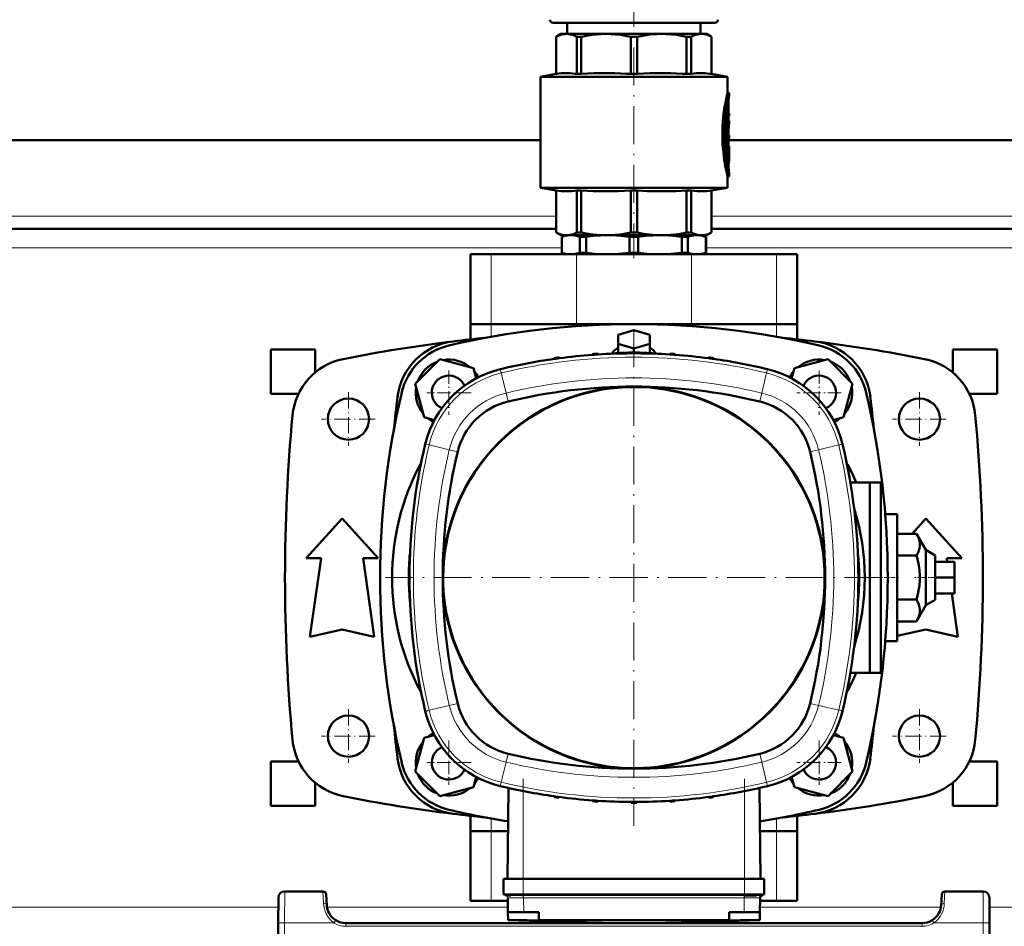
# Model space of a CAD drawing. Extents: x -1351 to 1763, y -1300 to 612.
# Tile 25 of 81: x -72 to 238, y -1127 to -841. Entities that reach past the tile are written whole.
import ezdxf

# ---------------------------------------------------------------- set-up
doc = ezdxf.new("R2010")
doc.units = 0
doc.linetypes.add('DASHDOT', pattern=[18.5, 12, -3, 0.5, -3])

msp = doc.modelspace()

# ---------------------------------------------------------------- linework, layer by layer
at = {"color": 7, "linetype": 'DASHDOT', "lineweight": 18}
for p, q in [((121.6, -831.6), (121.6, -916.53)), ((121.59, -938.99), (121.59, -1095.67)), ((199.94, -1017.33), (43.25, -1017.33)), ((86.69, -1080.82), (86.69, -1115.2)), ((156.49, -1080.82), (156.49, -1115.2))]:
    msp.add_line(p, q, dxfattribs=at)
at = {"color": 7, "lineweight": 50}
for p, q in [((96.1, -842.33), (147.1, -842.33)), ((100.6, -842.33), (100.6, -845.83)), ((142.6, -842.33), (142.6, -845.83)), ((98.6, -845.83), (97.1, -846.7)), ((97.1, -846.7), (97.12, -846.7)), ((97.1, -858.45), (97.1, -846.7)), ((97.12, -858.45), (97.12, -846.7)), ((98.6, -845.83), (100.35, -845.83)), ((100.35, -845.83), (112.8, -845.83)), ((103.58, -846.7), (105, -846.7)), ((103.58, -846.7), (103.58, -858.45)), ((105, -858.45), (105, -846.7)), ((112.8, -845.83), (130.4, -845.83)), ((120.6, -846.7), (122.61, -846.7)), ((120.6, -846.7), (120.6, -858.45)), ((122.61, -858.45), (122.61, -846.7)), ((130.4, -845.83), (142.85, -845.83)), ((138.2, -846.7), (139.62, -846.7)), ((138.2, -846.7), (138.2, -858.45)), ((139.62, -858.45), (139.62, -846.7)), ((142.85, -845.83), (144.6, -845.83)), ((144.6, -845.83), (146.1, -846.7)), ((146.1, -846.7), (146.08, -846.7)), ((146.08, -846.7), (146.08, -858.45)), ((146.1, -858.45), (146.1, -846.7)), ((97.1, -858.45), (92.1, -859.33)), ((121.6, -859.33), (92.1, -859.33)), ((92.1, -894.33), (92.1, -859.33)), ((97.12, -858.45), (97.1, -858.45)), ((103.58, -858.45), (105, -858.45)), ((120.6, -858.45), (122.61, -858.45)), ((121.6, -859.33), (151.1, -859.33)), ((138.2, -858.45), (139.62, -858.45)), ((146.08, -858.45), (146.1, -858.45)), ((146.1, -858.45), (151.1, -859.33)), ((151.1, -864.38), (151.1, -859.33)), ((151.1, -864.38), (151.6, -864.38)), ((151.6, -865.28), (151.6, -864.38)), ((151.1, -869.63), (151.1, -867.96)), ((151.42, -867.23), (151.42, -870.83)), ((150.8, -869.94), (150.8, -870.08)), ((150.8, -870.08), (150.8, -879.92)), ((151.37, -869.63), (150.86, -869.63)), ((151.31, -870.08), (151.31, -879.92)), ((151.42, -874.76), (151.42, -870.08)), ((151.42, -870.83), (151.52, -870.83)), ((151.42, -871.73), (151.52, -871.73)), ((151.52, -870.83), (151.6, -870.83)), ((151.6, -871.73), (151.52, -871.73)), ((151.6, -871.73), (151.6, -870.83)), ((151.6, -873.24), (151.42, -873.24)), ((151.6, -874.12), (151.6, -873.24)), ((151.42, -877.91), (151.42, -876.54)), ((151.42, -876.54), (151.42, -877.91)), ((151.42, -877.91), (151.6, -877.91)), ((151.6, -878.81), (151.6, -877.91)), ((92.1, -879.33), (-168.58, -879.33)), ((151.37, -880.37), (150.86, -880.37)), ((150.86, -881.33), (151.37, -881.33)), ((151.1, -881.33), (151.1, -880.37)), ((151.37, -881.33), (151.6, -881.33)), ((151.42, -878.81), (151.42, -881.33)), ((151.6, -878.81), (151.42, -878.81)), ((151.42, -879.92), (151.42, -878.81)), ((412.1, -879.33), (151.42, -879.33)), ((151.6, -882.23), (151.6, -881.33)), ((150.8, -881.78), (150.8, -884.78)), ((151.31, -881.78), (151.31, -884.78)), ((151.42, -884.78), (151.42, -882.47)), ((151.54, -882.82), (151.42, -882.82)), ((151.6, -882.23), (151.45, -882.23)), ((151.59, -882.23), (151.59, -883.67)), ((151.6, -884.95), (151.6, -883.9)), ((151.37, -885.23), (150.86, -885.23)), ((151.1, -887.21), (151.1, -885.23)), ((151.6, -890.78), (151.6, -889.88)), ((151.1, -890.78), (151.6, -890.78)), ((151.1, -894.33), (151.1, -890.78)), ((92.1, -894.33), (121.6, -894.33)), ((97.1, -895.21), (92.1, -894.33)), ((97.1, -895.21), (97.12, -895.21)), ((97.1, -908.47), (97.1, -895.21)), ((97.12, -908.47), (97.12, -895.21)), ((103.58, -895.21), (105, -895.21)), ((103.58, -895.21), (103.58, -908.47)), ((105, -908.47), (105, -895.21)), ((120.6, -895.21), (121.6, -895.21)), ((120.6, -895.21), (120.6, -908.47)), ((121.6, -894.33), (151.1, -894.33)), ((121.6, -895.21), (122.61, -895.21)), ((122.61, -908.47), (122.61, -895.21)), ((138.2, -895.21), (139.62, -895.21)), ((138.2, -895.21), (138.2, -908.47)), ((139.62, -908.47), (139.62, -895.21)), ((146.08, -895.21), (146.1, -895.21)), ((146.08, -895.21), (146.08, -908.47)), ((146.1, -895.21), (151.1, -894.33)), ((146.1, -908.47), (146.1, -895.21)), ((97.1, -907.33), (-173.9, -907.33)), ((97.1, -908.47), (97.12, -908.47)), ((98.6, -909.33), (97.1, -908.47)), ((98.6, -909.33), (100.35, -909.33)), ((100.1, -909.33), (98.85, -909.79)), ((100.35, -909.33), (112.8, -909.33)), ((103.58, -908.47), (105, -908.47)), ((112.8, -909.33), (121.6, -909.33)), ((120.6, -908.47), (121.6, -908.47)), ((121.6, -908.47), (122.61, -908.47)), ((121.6, -909.33), (130.4, -909.33)), ((130.4, -909.33), (142.85, -909.33)), ((138.2, -908.47), (139.62, -908.47)), ((142.85, -909.33), (144.6, -909.33)), ((143.1, -909.33), (144.35, -909.79)), ((144.6, -909.33), (146.1, -908.47)), ((146.08, -908.47), (146.1, -908.47)), ((417.1, -907.33), (146.1, -907.33)), ((98.89, -909.79), (98.85, -909.79)), ((98.85, -914.88), (98.85, -909.79)), ((98.89, -914.88), (98.89, -909.79)), ((104.58, -914.88), (104.58, -909.79)), ((106.5, -909.79), (104.58, -909.79)), ((106.5, -914.88), (106.5, -909.79)), ((120.25, -914.88), (120.25, -909.79)), ((121.6, -909.79), (120.25, -909.79)), ((122.96, -909.79), (121.6, -909.79)), ((122.96, -914.88), (122.96, -909.79)), ((138.62, -909.79), (136.7, -909.79)), ((136.7, -914.88), (136.7, -909.79)), ((138.62, -914.88), (138.62, -909.79)), ((144.31, -914.88), (144.31, -909.79)), ((144.35, -909.79), (144.31, -909.79)), ((144.35, -914.88), (144.35, -909.79)), ((70.1, -915.33), (76.64, -915.33)), ((70.1, -937.33), (70.1, -915.33)), ((103.47, -915.33), (76.64, -915.33)), ((98.89, -914.88), (98.85, -914.88)), ((100.1, -915.33), (98.85, -914.88)), ((101.74, -915.33), (100.1, -915.33)), ((113.37, -915.33), (101.74, -915.33)), ((103.47, -915.33), (139.74, -915.33)), ((106.5, -914.88), (104.58, -914.88)), ((121.6, -915.33), (113.37, -915.33)), ((121.6, -914.88), (120.25, -914.88)), ((122.96, -914.88), (121.6, -914.88)), ((129.83, -915.33), (121.6, -915.33)), ((141.47, -915.33), (129.83, -915.33)), ((138.62, -914.88), (136.7, -914.88)), ((166.57, -915.33), (139.74, -915.33)), ((143.1, -915.33), (141.47, -915.33)), ((143.1, -915.33), (144.35, -914.88)), ((144.35, -914.88), (144.31, -914.88)), ((166.57, -915.33), (173.1, -915.33)), ((173.1, -937.33), (173.1, -915.33)), ((70.1, -937.33), (76.64, -937.33)), ((70.1, -942.17), (70.1, -937.33)), ((76.64, -937.33), (70.1, -937.33)), ((103.47, -937.33), (76.64, -937.33)), ((76.64, -937.33), (103.47, -937.33)), ((103.47, -937.33), (139.74, -937.33)), ((139.74, -937.33), (103.47, -937.33)), ((116.6, -940.72), (121.6, -939.27)), ((121.6, -939.27), (126.6, -940.72)), ((166.57, -937.33), (139.74, -937.33)), ((139.74, -937.33), (166.57, -937.33)), ((166.57, -937.33), (173.1, -937.33)), ((173.1, -937.33), (166.57, -937.33)), ((173.1, -942.17), (173.1, -937.33)), ((116.6, -943.6), (116.6, -940.72)), ((126.6, -940.72), (126.6, -943.6)), ((7.1, -959.33), (7.1, -945.33)), ((21.1, -945.33), (7.1, -945.33)), ((21.1, -945.33), (21.1, -952.63)), ((115, -946.19), (114.66, -946.68)), ((121.6, -945.05), (116.6, -943.6)), ((116.6, -946.52), (116.6, -943.6)), ((120.7, -946.59), (120.71, -946.33)), ((126.6, -943.6), (121.6, -945.05)), ((121.6, -946.33), (121.6, -945.05)), ((122.48, -946.59), (122.48, -946.33)), ((126.6, -946.52), (126.6, -943.6)), ((128.2, -946.19), (128.55, -946.68)), ((236.1, -945.33), (222.1, -945.33)), ((222.1, -945.33), (222.1, -952.63)), ((236.1, -959.33), (236.1, -945.33)), ((60.43, -948.4), (52.67, -956.16)), ((71.02, -951.24), (60.43, -948.4)), ((96.46, -948.35), (96.47, -948.09)), ((98.05, -948.13), (98.04, -947.88)), ((108.56, -947.06), (108.57, -946.8)), ((110.29, -946.94), (110.28, -946.69)), ((114.6, -946.69), (114.67, -946.66)), ((128.54, -946.66), (128.6, -946.69)), ((132.9, -946.94), (132.91, -946.69)), ((134.63, -947.06), (134.62, -946.8)), ((145.14, -948.13), (145.15, -947.88)), ((146.73, -948.35), (146.72, -948.09)), ((182.78, -948.4), (172.18, -951.24)), ((190.53, -956.16), (182.78, -948.4)), ((71.89, -954.46), (71.02, -951.24)), ((172.18, -951.24), (171.32, -954.47)), ((52.67, -956.16), (55.51, -966.75)), ((187.69, -966.75), (190.53, -956.16)), ((15.88, -959.33), (7.1, -959.33)), ((236.1, -959.33), (227.33, -959.33)), ((55.51, -966.75), (58.73, -967.62)), ((184.46, -967.62), (187.69, -966.75)), ((54.28, -981.54), (54.42, -981.61)), ((188.92, -981.54), (188.77, -981.62)), ((189.83, -987.33), (196.01, -987.33)), ((196.01, -987.33), (196.01, -1047.33)), ((199.41, -987.33), (196.01, -987.33)), ((199.41, -1047.33), (199.41, -987.33)), ((18.23, -1011.21), (29.6, -998.71)), ((29.6, -998.71), (40.98, -1011.21)), ((200.81, -997.33), (204.6, -997.33)), ((204.6, -997.33), (204.6, -1037.33)), ((209.26, -1003.48), (213.6, -998.71)), ((213.6, -998.71), (224.98, -1011.21)), ((204.6, -1003.48), (210.68, -1003.48)), ((210.68, -1003.48), (213.6, -1008.6)), ((213.6, -1008.6), (213.6, -1026.06)), ((213.6, -1008.6), (216.6, -1010.33)), ((22.98, -1011.21), (18.23, -1011.21)), ((19.48, -1035.96), (22.98, -1011.21)), ((36.23, -1011.21), (39.73, -1035.96)), ((40.98, -1011.21), (36.23, -1011.21)), ((204.6, -1010.4), (210.68, -1010.4)), ((216.6, -1024.33), (216.6, -1010.33)), ((224.98, -1011.21), (220.23, -1011.21)), ((220.23, -1011.21), (220.39, -1012.33)), ((216.6, -1012.33), (222.6, -1012.33)), ((222.6, -1017.33), (222.6, -1012.33)), ((216.6, -1017.33), (222.6, -1017.33)), ((222.6, -1022.33), (222.6, -1017.33)), ((216.6, -1022.33), (222.6, -1022.33)), ((221.8, -1022.33), (223.73, -1035.96)), ((204.6, -1024.26), (210.68, -1024.26)), ((213.6, -1026.06), (210.68, -1031.19)), ((216.6, -1024.33), (213.6, -1026.06)), ((204.6, -1031.19), (210.68, -1031.19)), ((29.6, -1033.71), (19.48, -1035.96)), ((39.73, -1035.96), (29.6, -1033.71)), ((213.6, -1033.71), (204.6, -1035.71)), ((223.73, -1035.96), (213.6, -1033.71)), ((200.81, -1037.33), (204.6, -1037.33)), ((189.83, -1047.33), (196.01, -1047.33)), ((196.01, -1047.33), (199.41, -1047.33)), ((54.42, -1053.05), (54.28, -1053.13)), ((188.77, -1053.04), (188.92, -1053.13)), ((58.73, -1067.05), (55.51, -1067.91)), ((187.69, -1067.91), (184.46, -1067.05)), ((55.51, -1067.91), (52.67, -1078.51)), ((190.53, -1078.51), (187.69, -1067.91)), ((15.88, -1075.33), (7.1, -1075.33)), ((7.1, -1089.33), (7.1, -1075.33)), ((236.1, -1075.33), (227.33, -1075.33)), ((236.1, -1089.33), (236.1, -1075.33)), ((52.67, -1078.51), (60.43, -1086.26)), ((182.78, -1086.26), (190.53, -1078.51)), ((21.1, -1082.03), (21.1, -1089.33)), ((71.02, -1083.43), (71.89, -1080.2)), ((171.32, -1080.19), (172.18, -1083.43)), ((222.1, -1082.03), (222.1, -1089.33)), ((60.43, -1086.26), (71.02, -1083.43)), ((82.03, -1083.68), (81.7, -1112.33)), ((161.16, -1083.68), (161.49, -1112.33)), ((172.18, -1083.43), (182.78, -1086.26)), ((21.1, -1089.33), (7.1, -1089.33)), ((96.46, -1086.32), (96.47, -1086.57)), ((98.05, -1086.54), (98.04, -1086.78)), ((108.56, -1087.61), (108.57, -1087.86)), ((110.29, -1087.73), (110.28, -1087.98)), ((120.7, -1088.08), (120.71, -1088.33)), ((122.48, -1088.08), (122.48, -1088.33)), ((132.9, -1087.73), (132.91, -1087.98)), ((134.63, -1087.61), (134.62, -1087.86)), ((145.14, -1086.54), (145.15, -1086.78)), ((146.73, -1086.32), (146.72, -1086.57)), ((236.1, -1089.33), (222.1, -1089.33)), ((70.1, -1097.33), (70.1, -1092.49)), ((173.1, -1097.33), (173.1, -1092.49)), ((76.64, -1097.33), (70.1, -1097.33)), ((70.1, -1097.33), (76.64, -1097.33)), ((70.1, -1097.33), (70.1, -1119.33)), ((76.64, -1097.33), (81.87, -1097.33)), ((81.87, -1097.33), (76.64, -1097.33)), ((161.31, -1097.33), (166.57, -1097.33)), ((166.57, -1097.33), (161.31, -1097.33)), ((173.1, -1097.33), (166.57, -1097.33)), ((166.57, -1097.33), (173.1, -1097.33)), ((173.1, -1097.33), (173.1, -1119.33)), ((82.32, -1112.33), (80.5, -1112.33)), ((80.5, -1117.33), (80.5, -1112.33)), ((86.71, -1112.33), (82.32, -1112.33)), ((86.71, -1112.33), (156.48, -1112.33)), ((160.87, -1112.33), (156.48, -1112.33)), ((162.69, -1112.33), (160.87, -1112.33)), ((162.69, -1117.33), (162.69, -1112.33)), ((23.58, -1116.33), (11.52, -1116.33)), ((24.76, -1120.65), (24.58, -1117.28)), ((82.32, -1117.33), (80.5, -1117.33)), ((86.71, -1117.33), (82.32, -1117.33)), ((86.71, -1117.33), (156.48, -1117.33)), ((160.87, -1117.33), (156.48, -1117.33)), ((162.69, -1117.33), (160.87, -1117.33)), ((218.62, -1117.28), (218.45, -1120.65)), ((231.68, -1116.33), (219.62, -1116.33)), ((9.52, -1118.32), (9.48, -1126.28)), ((76.64, -1119.33), (70.1, -1119.33)), ((76.64, -1119.33), (81.82, -1119.33)), ((81.7, -1117.58), (82.83, -1117.58)), ((81.88, -1122.83), (81.8, -1118.3)), ((156.48, -1117.58), (158.49, -1117.58)), ((158.49, -1117.58), (160.23, -1117.58)), ((161.31, -1122.83), (161.39, -1118.3)), ((161.37, -1119.33), (166.57, -1119.33)), ((173.1, -1119.33), (166.57, -1119.33)), ((233.68, -1118.32), (233.72, -1126.28)), ((24.76, -1120.73), (24.76, -1120.65)), ((81.92, -1125.34), (81.88, -1122.83)), ((81.88, -1122.83), (86.88, -1122.83)), ((91.59, -1122.83), (86.88, -1122.83)), ((91.59, -1125.34), (91.59, -1122.83)), ((156.31, -1122.83), (151.59, -1122.83)), ((151.59, -1125.34), (151.59, -1122.83)), ((161.31, -1122.83), (156.31, -1122.83)), ((161.27, -1125.34), (161.31, -1122.83)), ((9.1, -1198.33), (9.48, -1126.28)), ((212.45, -1126.33), (30.75, -1126.33)), ((43.59, -1126.33), (43.6, -1126.33)), ((45.6, -1126.33), (46.6, -1126.33)), ((45.6, -1126.33), (46.6, -1126.33)), ((46.6, -1126.33), (185.6, -1126.33)), ((81.92, -1125.34), (81.92, -1125.34)), ((91.59, -1125.49), (91.59, -1125.34)), ((96.35, -1126.33), (96.35, -1125.89)), ((96.36, -1126.33), (96.36, -1125.89)), ((103.43, -1126.33), (103.43, -1126.1)), ((104.08, -1126.33), (104.08, -1126.11)), ((134.31, -1125.34), (151.59, -1125.34)), ((139.13, -1126.33), (139.13, -1126.11)), ((139.78, -1126.33), (139.78, -1126.1)), ((146.85, -1126.33), (146.85, -1125.89)), ((146.85, -1126.33), (146.85, -1125.89)), ((151.59, -1125.34), (151.59, -1125.49)), ((161.27, -1125.34), (161.27, -1125.34)), ((186.6, -1126.33), (185.6, -1126.33)), ((186.6, -1126.33), (185.6, -1126.33)), ((233.72, -1126.28), (234.1, -1198.33))]:
    msp.add_line(p, q, dxfattribs=at)
at = {"color": 7, "linetype": 'DASHDOT', "lineweight": 18, "ltscale": 0.006833}
msp.add_line((151.2, -867.23), (151.48, -867.23), dxfattribs=at)
at = {"color": 7, "lineweight": 18}
for p, q in [((151.23, -867.23), (151.42, -867.23)), ((151.37, -866.47), (151.45, -866.47)), ((150.8, -870.08), (151.31, -870.08)), ((150.8, -879.92), (151.31, -879.92)), ((150.8, -881.78), (151.31, -881.78)), ((151.42, -883.65), (151.53, -883.65)), ((150.8, -884.78), (151.31, -884.78)), ((151.1, -886.55), (151.49, -886.55)), ((151.41, -888.9), (151.47, -888.9)), ((97.1, -903.33), (-173.9, -903.33)), ((417.1, -903.33), (146.1, -903.33)), ((98.85, -913.33), (-175.65, -913.33)), ((76.64, -937.33), (76.64, -915.33)), ((103.47, -937.33), (103.47, -915.33)), ((139.74, -937.33), (139.74, -915.33)), ((418.85, -913.33), (144.35, -913.33)), ((166.57, -937.33), (166.57, -915.33)), ((76.64, -937.33), (76.64, -941.34)), ((103.47, -937.33), (103.47, -937.98)), ((139.74, -937.33), (139.74, -937.98)), ((166.57, -941.34), (166.57, -937.33)), ((79.75, -952.78), (79.46, -951.58)), ((79.75, -952.78), (81.28, -959.13)), ((163.43, -952.78), (161.91, -959.13)), ((163.43, -952.78), (163.72, -951.58)), ((81.92, -961.78), (81.28, -959.13)), ((161.27, -961.78), (161.91, -959.13)), ((56.54, -975.37), (55.84, -975.2)), ((57.04, -975.49), (56.54, -975.37)), ((57.04, -975.49), (63.39, -977.02)), ((66.04, -977.66), (63.39, -977.02)), ((177.15, -977.66), (179.8, -977.02)), ((186.15, -975.49), (179.8, -977.02)), ((186.15, -975.49), (186.52, -975.4)), ((186.52, -975.4), (186.7, -975.36)), ((186.7, -975.36), (187.34, -975.2)), ((57.04, -1059.17), (63.39, -1057.65)), ((66.04, -1057.01), (63.39, -1057.65)), ((177.15, -1057.01), (179.8, -1057.65)), ((186.15, -1059.17), (179.8, -1057.65)), ((56.49, -1059.31), (55.84, -1059.46)), ((56.67, -1059.26), (56.49, -1059.31)), ((57.04, -1059.17), (56.67, -1059.26)), ((186.15, -1059.17), (186.67, -1059.3)), ((186.67, -1059.3), (187.34, -1059.46)), ((81.92, -1072.89), (81.28, -1075.54)), ((161.27, -1072.89), (161.91, -1075.54)), ((79.75, -1081.89), (81.28, -1075.54)), ((163.43, -1081.89), (161.91, -1075.54)), ((79.75, -1081.89), (79.46, -1083.08)), ((163.43, -1081.89), (163.72, -1083.08)), ((86.69, -1084.67), (86.69, -1112.33)), ((156.49, -1084.67), (156.49, -1112.33)), ((76.64, -1093.32), (76.64, -1097.33)), ((166.57, -1097.33), (166.57, -1093.32)), ((76.64, -1097.33), (76.64, -1119.33)), ((166.57, -1097.33), (166.57, -1119.33)), ((86.71, -1117.33), (86.71, -1112.33)), ((156.48, -1117.33), (156.48, -1112.33)), ((11.52, -1116.33), (11.48, -1126.28)), ((23.58, -1116.33), (23.76, -1120.07)), ((86.71, -1117.58), (86.71, -1117.33)), ((156.48, -1117.58), (156.48, -1117.33)), ((219.44, -1120.07), (219.62, -1116.33)), ((231.72, -1126.28), (231.68, -1116.33)), ((82.83, -1117.58), (83.2, -1117.58)), ((86.71, -1117.58), (86.8, -1117.58)), ((86.72, -1118.31), (86.8, -1118.3)), ((86.8, -1118.3), (86.8, -1117.58)), ((86.8, -1117.58), (156.39, -1117.58)), ((86.88, -1122.83), (86.8, -1118.3)), ((156.39, -1118.3), (86.8, -1118.3)), ((156.31, -1122.83), (156.39, -1118.3)), ((156.39, -1118.3), (156.39, -1117.58)), ((156.39, -1117.58), (156.48, -1117.58)), ((156.39, -1118.3), (156.46, -1118.31)), ((160.23, -1117.58), (160.58, -1117.58)), ((9.5, -1121.33), (-86.3, -1121.33)), ((81.85, -1121.33), (24.83, -1121.33)), ((218.37, -1121.33), (161.34, -1121.33)), ((329.5, -1121.33), (233.7, -1121.33)), ((11.48, -1126.28), (11.1, -1198.33)), ((27.07, -1126.28), (11.48, -1126.28)), ((27.44, -1125.68), (27.07, -1126.28)), ((27.59, -1125.43), (27.44, -1125.68)), ((30.75, -1127.33), (30.75, -1126.33)), ((30.76, -1126.33), (30.75, -1126.33)), ((212.45, -1127.33), (212.45, -1126.33)), ((215.61, -1125.43), (215.77, -1125.68)), ((215.77, -1125.68), (216.14, -1126.28)), ((231.72, -1126.28), (216.14, -1126.28)), ((231.72, -1126.28), (232.1, -1198.33)), ((212.45, -1127.33), (30.75, -1127.33))]:
    msp.add_line(p, q, dxfattribs=at)
at = {"color": 7, "linetype": 'DASHDOT', "lineweight": 18, "ltscale": 0.018776}
msp.add_line((151.49, -870.08), (150.74, -870.08), dxfattribs=at)
at = {"color": 7, "linetype": 'DASHDOT', "lineweight": 18, "ltscale": 0.003075}
msp.add_line((151.53, -871.28), (151.41, -871.28), dxfattribs=at)
at = {"color": 7, "linetype": 'DASHDOT', "lineweight": 18, "ltscale": 0.019035}
for p, q in [((151.49, -879.92), (150.73, -879.92)), ((151.49, -884.78), (150.73, -884.78))]:
    msp.add_line(p, q, dxfattribs=at)
at = {"color": 7, "linetype": 'DASHDOT', "lineweight": 18, "ltscale": 0.016975}
msp.add_line((151.42, -881.78), (150.74, -881.78), dxfattribs=at)
at = {"color": 7, "linetype": 'DASHDOT', "lineweight": 18, "ltscale": 0.000876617}
msp.add_line((151.41, -882.47), (151.45, -882.47), dxfattribs=at)
at = {"color": 7, "linetype": 'DASHDOT', "lineweight": 18, "ltscale": 0.004106}
msp.add_line((151.57, -883.27), (151.41, -883.27), dxfattribs=at)
at = {"color": 7, "linetype": 'DASHDOT', "lineweight": 18, "ltscale": 0.011628}
msp.add_line((151.06, -887.78), (151.53, -887.78), dxfattribs=at)
at = {"color": 7, "linetype": 'DASHDOT', "lineweight": 18, "ltscale": 0.349701}
for p, q in [((63.27, -952), (63.27, -965.99)), ((179.94, -952), (179.94, -965.99)), ((63.27, -1068.67), (63.27, -1082.66)), ((179.94, -1068.67), (179.94, -1082.66))]:
    msp.add_line(p, q, dxfattribs=at)
at = {"color": 7, "linetype": 'DASHDOT', "lineweight": 18, "ltscale": 0.422501}
for p, q in [((31.6, -958.88), (31.6, -975.78)), ((211.6, -958.88), (211.6, -975.78)), ((40.05, -967.33), (23.15, -967.33)), ((220.05, -967.33), (203.15, -967.33)), ((40.05, -1067.33), (23.15, -1067.33)), ((220.05, -1067.33), (203.15, -1067.33))]:
    msp.add_line(p, q, dxfattribs=at)
at = {"color": 7, "linetype": 'DASHDOT', "lineweight": 18, "ltscale": 0.3497}
for p, q in [((70.26, -959), (56.27, -959)), ((186.93, -959), (172.94, -959)), ((70.26, -1075.67), (56.27, -1075.67)), ((186.93, -1075.67), (172.94, -1075.67))]:
    msp.add_line(p, q, dxfattribs=at)
at = {"color": 7, "linetype": 'DASHDOT', "lineweight": 18, "ltscale": 0.113652}
msp.add_line((200.43, -1017.33), (204.98, -1017.33), dxfattribs=at)
at = {"color": 7, "linetype": 'DASHDOT', "lineweight": 18, "ltscale": 0.177682}
msp.add_line((217.19, -1017.33), (210.09, -1017.33), dxfattribs=at)
at = {"color": 7, "linetype": 'DASHDOT', "lineweight": 18, "ltscale": 0.422498}
for p, q in [((31.6, -1058.88), (31.6, -1075.78)), ((211.6, -1058.88), (211.6, -1075.78))]:
    msp.add_line(p, q, dxfattribs=at)
at = {"color": 7, "linetype": 'DASHDOT', "lineweight": 18, "ltscale": 0.15}
for p, q in [((86.71, -1117.83), (86.71, -1111.83)), ((156.48, -1117.83), (156.48, -1111.83))]:
    msp.add_line(p, q, dxfattribs=at)
at = {"color": 7, "lineweight": 50}
for points in [[(100.35, -845.83), (99.77, -845.86), (99.17, -845.95), (98.57, -846.1), (97.97, -846.31), (97.12, -846.7)], [(103.58, -846.7), (102.57, -846.25), (101.6, -845.97), (100.97, -845.87), (100.35, -845.83)], [(112.8, -845.83), (111.3, -845.87), (109.78, -845.97), (108.24, -846.14), (106.65, -846.38), (105, -846.7)], [(120.6, -846.7), (118.95, -846.38), (117.36, -846.13), (115.82, -845.97), (114.3, -845.87), (112.8, -845.83)], [(130.4, -845.83), (128.9, -845.87), (126.62, -846.04), (124.25, -846.38), (122.61, -846.7)], [(138.2, -846.7), (136.55, -846.38), (134.97, -846.13), (133.42, -845.97), (131.9, -845.87), (130.4, -845.83)], [(142.85, -845.83), (142.23, -845.87), (141.6, -845.97), (140.96, -846.14), (139.97, -846.53), (139.62, -846.7)], [(142.85, -845.83), (143.63, -845.88), (144.42, -846.04), (145.23, -846.31), (146.08, -846.7)], [(97.12, -858.45), (98.82, -858.25), (100.43, -858.19), (101.5, -858.22), (103.07, -858.38), (103.58, -858.45)], [(105, -858.45), (109.1, -858.25), (112.98, -858.19), (115.57, -858.22), (119.36, -858.38), (120.6, -858.45)], [(122.61, -858.45), (126.7, -858.25), (130.58, -858.19), (133.17, -858.22), (136.96, -858.38), (138.2, -858.45)], [(139.62, -858.45), (141.32, -858.25), (142.92, -858.19), (144, -858.22), (145.57, -858.38), (146.08, -858.45)], [(151.1, -864.38), (150.87, -865.4), (150.43, -867.53), (150.2, -868.81), (149.88, -871.02), (149.64, -873.35), (149.52, -875.32), (149.47, -877.31), (149.5, -879.31), (149.57, -880.79), (149.68, -882.26), (149.91, -884.34), (150.19, -886.31), (150.41, -887.56), (150.84, -889.68), (151.1, -890.78)], [(151.6, -864.38), (151.37, -865.4), (150.98, -867.3), (150.71, -868.86), (150.46, -870.57), (150.21, -872.86), (150.03, -875.67), (150, -877.34), (150.02, -879.02), (150.13, -881.33), (150.34, -883.58), (150.58, -885.45), (151.04, -888.2), (151.36, -889.71), (151.6, -890.78)], [(151.6, -889.88), (151.24, -888.03), (150.85, -885.54), (150.62, -883.67), (150.41, -881.3), (150.31, -879.17), (150.29, -877.02), (150.35, -874.87), (150.51, -872.55), (150.72, -870.59), (151.13, -867.79), (151.6, -865.28)], [(151.37, -869.63), (151.36, -869.63), (151.36, -869.63), (151.36, -869.64), (151.35, -869.65), (151.34, -869.69), (151.31, -870.08)], [(151.42, -870.08), (151.41, -869.78), (151.39, -869.68), (151.38, -869.65), (151.38, -869.64), (151.37, -869.63), (151.37, -869.63)], [(151.52, -870.83), (151.52, -870.83), (151.52, -870.83), (151.52, -870.84), (151.51, -870.85), (151.5, -870.96), (151.5, -871.6), (151.51, -871.7), (151.52, -871.73), (151.52, -871.73), (151.52, -871.73), (151.52, -871.73)], [(150.8, -879.92), (150.82, -880.22), (150.84, -880.33), (150.85, -880.36), (150.85, -880.37), (150.86, -880.37), (150.86, -880.37)], [(150.86, -881.33), (150.86, -881.33), (150.85, -881.34), (150.85, -881.35), (150.83, -881.39), (150.8, -881.78)], [(151.31, -879.92), (151.32, -880.22), (151.34, -880.33), (151.35, -880.36), (151.36, -880.37), (151.36, -880.37), (151.37, -880.37)], [(151.37, -881.33), (151.36, -881.33), (151.36, -881.33), (151.36, -881.34), (151.35, -881.35), (151.34, -881.39), (151.31, -881.78)], [(151.37, -880.37), (151.37, -880.37), (151.38, -880.37), (151.38, -880.35), (151.39, -880.32), (151.42, -879.92)], [(151.42, -882.47), (151.43, -882.26), (151.44, -882.24), (151.44, -882.24), (151.44, -882.23), (151.44, -882.23), (151.45, -882.23)], [(151.54, -882.82), (151.54, -882.82), (151.54, -882.82), (151.54, -882.83), (151.52, -882.92), (151.51, -883.21), (151.53, -883.65)], [(151.56, -882.88), (151.55, -882.83), (151.55, -882.82), (151.54, -882.82), (151.54, -882.82)], [(150.8, -884.78), (150.82, -885.08), (150.84, -885.19), (150.85, -885.22), (150.85, -885.23), (150.86, -885.23), (150.86, -885.23)], [(151.31, -884.78), (151.32, -885.08), (151.34, -885.19), (151.35, -885.22), (151.36, -885.23), (151.36, -885.23), (151.37, -885.23)], [(151.37, -885.23), (151.37, -885.23), (151.38, -885.23), (151.38, -885.21), (151.39, -885.18), (151.42, -884.78)], [(151.49, -886.55), (151.43, -887.18), (151.42, -887.94), (151.47, -888.9)], [(103.58, -895.21), (101.92, -895.41), (100.31, -895.48), (98.71, -895.41), (97.12, -895.21)], [(120.6, -895.21), (116.59, -895.41), (112.69, -895.48), (108.83, -895.41), (105, -895.21)], [(138.2, -895.21), (134.96, -895.39), (131.9, -895.47), (128.9, -895.47), (125.84, -895.39), (122.61, -895.21)], [(146.08, -895.21), (144.53, -895.41), (143.06, -895.48), (141.6, -895.44), (140.64, -895.35), (139.62, -895.21)], [(97.12, -908.47), (97.76, -908.77), (98.67, -909.09), (99.57, -909.28), (100.35, -909.33)], [(101.73, -909.33), (100.78, -909.39), (99.83, -909.54), (98.89, -909.79)], [(100.35, -909.33), (100.94, -909.3), (101.53, -909.21), (102.14, -909.06), (102.74, -908.85), (103.58, -908.47)], [(104.58, -909.79), (103.45, -909.5), (102.31, -909.35), (101.74, -909.33)], [(105, -908.47), (106.55, -908.77), (108.75, -909.09), (110.91, -909.28), (112.8, -909.33)], [(113.37, -909.33), (111.08, -909.38), (108.79, -909.54), (106.5, -909.79)], [(112.8, -909.33), (114.22, -909.3), (115.65, -909.21), (117.11, -909.06), (118.56, -908.85), (120.6, -908.47)], [(120.25, -909.79), (117.5, -909.5), (114.75, -909.35), (113.37, -909.33)], [(130.4, -909.33), (128.47, -909.28), (126.54, -909.11), (124.62, -908.85), (122.61, -908.47)], [(129.83, -909.33), (127.53, -909.38), (125.24, -909.54), (122.96, -909.79)], [(136.7, -909.79), (133.96, -909.5), (131.21, -909.35), (129.83, -909.33)], [(130.4, -909.33), (131.82, -909.3), (133.25, -909.21), (134.71, -909.06), (136.17, -908.85), (138.2, -908.47)], [(141.47, -909.33), (140.51, -909.38), (139.57, -909.54), (138.62, -909.79)], [(139.62, -908.47), (140.26, -908.77), (141.17, -909.09), (142.07, -909.28), (142.85, -909.33)], [(144.31, -909.79), (143.18, -909.5), (142.04, -909.35), (141.48, -909.33)], [(142.85, -909.33), (143.44, -909.3), (144.03, -909.21), (144.64, -909.06), (145.24, -908.85), (146.08, -908.47)], [(98.89, -914.88), (100.03, -915.17), (101.17, -915.31), (101.74, -915.33)], [(101.74, -915.33), (102.69, -915.28), (103.64, -915.13), (104.58, -914.88)], [(106.5, -914.88), (109.24, -915.17), (112, -915.31), (113.37, -915.33)], [(113.37, -915.33), (115.67, -915.28), (117.96, -915.13), (120.25, -914.88)], [(122.96, -914.88), (125.7, -915.17), (128.45, -915.31), (129.83, -915.33)], [(129.83, -915.33), (132.13, -915.28), (134.42, -915.13), (136.7, -914.88)], [(138.62, -914.88), (139.75, -915.17), (140.89, -915.31), (141.47, -915.33)], [(141.47, -915.33), (142.42, -915.28), (143.36, -915.13), (144.31, -914.88)], [(210.68, -1010.4), (211, -1009.8), (211.27, -1009.21), (211.45, -1008.7), (211.59, -1008.2), (211.72, -1007.41), (211.73, -1006.62), (211.63, -1005.83), (211.4, -1005.03), (211.09, -1004.26), (210.68, -1003.48)], [(210.68, -1024.26), (210.99, -1023.11), (211.24, -1021.99), (211.44, -1020.92), (211.59, -1019.86), (211.72, -1018.27), (211.73, -1016.7), (211.63, -1015.12), (211.4, -1013.51), (211.09, -1011.98), (210.68, -1010.4)], [(210.68, -1031.19), (211, -1030.58), (211.27, -1029.99), (211.45, -1029.49), (211.59, -1028.99), (211.72, -1028.2), (211.73, -1027.41), (211.63, -1026.62), (211.4, -1025.82), (211.09, -1025.05), (210.68, -1024.26)], [(81.92, -1125.34), (91.84, -1125.74), (101.76, -1126.05), (111.67, -1126.26), (121.59, -1126.33), (131.51, -1126.26), (141.43, -1126.05), (151.35, -1125.74), (161.27, -1125.34)]]:
    msp.add_lwpolyline(points, dxfattribs=at)
at = {"color": 7, "lineweight": 18}
for points in [[(81.8, -1118.31), (81.8, -1118.31), (81.87, -1118.31), (82.35, -1118.31), (86.72, -1118.31)], [(156.46, -1118.31), (160.47, -1118.31), (161.38, -1118.31), (161.39, -1118.31)], [(160.58, -1117.58), (161.88, -1117.58), (161.89, -1117.58)], [(24.61, -1123.41), (25.08, -1124.23), (25.66, -1125), (26.32, -1125.69), (27.07, -1126.28)], [(218.59, -1123.41), (218.22, -1124.07), (217.79, -1124.7), (217.3, -1125.28), (216.74, -1125.81), (216.14, -1126.28)], [(9.48, -1126.28), (9.48, -1126.28), (9.5, -1126.28), (9.7, -1126.28), (11.48, -1126.28)]]:
    msp.add_lwpolyline(points, dxfattribs=at)
at = {"color": 7, "lineweight": 50}
for centre in [(31.6, -967.33), (211.6, -967.33), (31.6, -1067.33), (211.6, -1067.33)]:
    msp.add_circle(centre, 6.5, dxfattribs=at)
for centre, radius, start, end in [((96.1, -841.33), 1, 180, 270), ((147.1, -841.33), 1, 270, 360), ((182.4, -869.71), 31.12, 171.814, 174.0215), ((159.17, -867.19), 7.75, 174.6665, 180.2961), ((150.88, -869.66), 0.033, 115.4624, 172.1605), ((182.31, -877.69), 31.03, 171.7518, 174.5773), ((181.76, -877.61), 30.35, 173.4075, 177.9816), ((140.3, -884.95), 11.31, 0.0034, 6.6192), ((140.31, -883.9), 11.29, 359.9979, 5.1558), ((140.27, -884.95), 11.33, 351.8657, 359.9883), ((182.52, -885.35), 31.25, 186.5147, 188.3307), ((121.6, -1191.45), 254.12, 76.7281, 103.2719), ((121.6, -1407.33), 468, 96.9973, 101.2889), ((67.04, -962.77), 20.1, 96.9973, 173.0027), ((121.6, -1407.33), 468, 95.7379, 96.9973), ((121.6, -1407.33), 468, 83.0027, 84.2621), ((121.6, -1407.33), 468, 78.7111, 83.0027), ((176.17, -962.77), 20.1, 6.9973, 83.0027), ((67.85, -963.59), 20, 103.2719, 166.7281), ((121.59, -1126.58), 180, 90.2837, 93.6003), ((121.6, -1017.34), 71, 90.7195, 96.0693), ((121.59, -1126.58), 180, 89.7163, 90.2837), ((121.59, -1126.33), 180, 89.7191, 90.2809), ((121.6, -1017.34), 71, 83.9217, 89.2943), ((121.59, -1126.58), 180, 86.3997, 89.7163), ((175.35, -963.59), 20, 13.2719, 76.7281), ((33.9, -968), 20, 101.2889, 174.6592), ((63.27, -959), 10.45, 110.38, 159.62), ((63.27, -959), 10.45, 50.38, 99.62), ((121.59, -1126.58), 180, 98.0266, 103.5356), ((121.59, -1126.64), 180.06, 97.5139, 98.0239), ((121.59, -1126.33), 180, 97.5193, 98.0238), ((121.59, -1126.58), 180, 94.1534, 97.5165), ((121.59, -1126.64), 180.06, 93.5991, 94.1519), ((121.59, -1126.33), 180, 93.6031, 94.1506), ((121.59, -1126.64), 180.06, 85.8481, 86.4009), ((121.59, -1126.33), 180, 85.8494, 86.3969), ((121.59, -1126.58), 180, 82.4835, 85.8466), ((121.59, -1126.64), 180.06, 81.9761, 82.4861), ((121.59, -1126.33), 180, 81.9762, 82.4807), ((121.59, -1126.58), 180, 76.4644, 81.9734), ((179.94, -959), 10.45, 80.38, 129.62), ((179.94, -959), 10.45, 20.38, 69.62), ((209.3, -968), 20, 5.3408, 78.7111), ((86.95, -982.69), 32, 103.5356, 166.4644), ((63.27, -959), 10.45, 27.7189, 39.62), ((156.23, -982.69), 32, 13.5356, 76.4644), ((179.94, -959), 10.45, 140.38, 152.3237), ((63.27, -959), 5.38, 24.2542, 245.7245), ((179.94, -959), 5.38, 294.1241, 155.8556), ((295.72, -1017.33), 254.12, 166.7281, 193.2719), ((63.27, -959), 10.45, 170.38, 219.62), ((121.59, -1017.33), 60.26, 270.0122, 269.9878), ((121.59, -1017.33), 60.12, 0, 151.3521), ((121.59, -1126.58), 169.51, 76.4644, 103.5356), ((179.94, -959), 10.45, 320.38, 9.62), ((-52.52, -1017.33), 254.12, 346.7281, 13.2719), ((511.6, -1017.33), 468, 173.0027, 174.2619), ((86.95, -982.69), 21.51, 103.5356, 166.4644), ((156.23, -982.69), 21.51, 13.5356, 76.4644), ((-268.4, -1017.33), 468, 5.7379, 6.9973), ((561.6, -1017.33), 550, 174.6592, 185.3408), ((63.27, -959), 10.45, 230.38, 242.2598), ((179.94, -959), 10.45, 297.656, 309.62), ((-318.4, -1017.33), 550, 354.6592, 5.3408), ((230.84, -1017.33), 180, 166.4644, 193.5356), ((230.84, -1017.33), 169.51, 166.4644, 193.5356), ((12.34, -1017.33), 169.51, 346.4644, 13.5356), ((12.34, -1017.33), 180, 346.4644, 13.5356), ((121.6, -1017.33), 76.25, 152, 208), ((121.6, -1017.33), 76.25, 23.1701, 28), ((121.59, -1017.33), 60.12, 151.3521, 0), ((121.4, -1017.33), 72.95, 342.5948, 17.4053), ((121.6, -1017.33), 71, 173.9294, 180.0034), ((121.6, -1017.34), 71, 173.934, 186.0749), ((121.6, -1017.34), 71, 353.7144, 6.2769), ((121.6, -1017.33), 71, 359.9966, 6.2814), ((121.6, -1017.33), 76.25, 332, 336.8298), ((86.95, -1051.97), 21.51, 193.5356, 256.4644), ((156.23, -1051.97), 21.51, 283.5356, 346.4644), ((86.95, -1051.97), 32, 193.5356, 256.4644), ((156.23, -1051.97), 32, 283.5356, 346.4644), ((511.6, -1017.33), 468, 185.7382, 186.9973), ((-268.4, -1017.33), 468, 353.0027, 354.2621), ((63.27, -1075.67), 10.45, 117.7412, 129.62), ((179.94, -1075.67), 10.45, 50.38, 62.343), ((33.9, -1066.66), 20, 185.3408, 258.7111), ((63.27, -1075.67), 10.45, 140.38, 189.62), ((63.27, -1075.67), 5.38, 114.278, 335.7423), ((179.94, -1075.67), 5.38, 204.1478, 65.8734), ((179.94, -1075.67), 10.45, 350.38, 39.62), ((209.3, -1066.66), 20, 281.2889, 354.6592), ((121.59, -908.08), 169.51, 256.4644, 269.9957), ((121.59, -908.08), 169.51, 270.0043, 283.5356), ((67.04, -1071.9), 20.1, 186.9973, 263.0027), ((67.85, -1071.08), 20, 193.2719, 256.7281), ((176.17, -1071.9), 20.1, 276.9973, 353.0027), ((175.35, -1071.08), 20, 283.2719, 346.7281), ((63.27, -1075.67), 10.45, 200.38, 249.62), ((179.94, -1075.67), 10.45, 290.38, 339.62), ((63.27, -1075.67), 10.45, 320.38, 332.2791), ((121.59, -908.08), 180, 256.4644, 261.9734), ((121.59, -908.08), 180, 278.0266, 283.5356), ((179.94, -1075.67), 10.45, 207.6783, 219.62), ((121.6, -627.33), 468, 258.7111, 262.9965), ((63.27, -1075.67), 10.45, 260.38, 309.62), ((179.94, -1075.67), 10.45, 230.38, 279.62), ((121.6, -627.33), 468, 276.9973, 281.2889), ((121.59, -908.03), 180.06, 261.9761, 262.4861), ((121.59, -908.33), 180, 261.9762, 262.4807), ((121.59, -908.08), 180, 262.4835, 265.8466), ((121.59, -908.02), 180.06, 265.8481, 266.4009), ((121.59, -908.33), 180, 265.8494, 266.3969), ((121.59, -908.08), 180, 266.3997, 269.7163), ((121.59, -908.08), 180, 269.7163, 270.2837), ((121.59, -908.33), 180, 269.7191, 270.281), ((121.59, -908.08), 180, 270.2837, 273.6003), ((121.59, -908.02), 180.06, 273.5991, 274.1519), ((121.59, -908.33), 180, 273.6031, 274.1506), ((121.59, -908.08), 180, 274.1534, 277.5165), ((121.59, -908.03), 180.06, 277.5139, 278.0239), ((121.59, -908.33), 180, 277.5193, 278.0238), ((121.6, -843.21), 254.12, 256.7281, 261.0137), ((121.6, -627.33), 468, 263.0027, 264.2618), ((121.6, -843.21), 254.12, 278.9824, 283.2719), ((121.6, -627.33), 468, 275.7381, 276.9973), ((11.52, -1118.33), 2, 90, 179.7), ((23.58, -1117.33), 1, 3, 90), ((81.59, -1116.83), 0.8, 218.6822, 248.3192), ((161.6, -1116.83), 0.8, 291.6808, 321.3178), ((219.62, -1117.33), 1, 90, 177), ((231.68, -1118.33), 2, 0.3, 90), ((81.66, -1108.02), 9.56, 267.8242, 270.2818), ((162.19, -1118.32), 0.8, 111.706, 179), ((30.75, -1120.33), 6, 183.748, 208.7472), ((30.75, -1120.33), 6, 183.8433, 208.7473), ((30.75, -1120.33), 6, 208.7491, 238.2522), ((212.45, -1120.33), 6, 301.749, 331.2523), ((212.45, -1120.33), 6, 331.2567, 356.994), ((30.75, -1120.33), 6, 238.2564, 270), ((150.3, 2861.85), 3987.77, 269.0175, 269.1565), ((121.6, 79280.55), 80405.9, 269.978619, 270.0090543), ((92.64, 2877.09), 4003.02, 270.84377, 270.98225), ((212.45, -1120.33), 6, 270, 301.7436)]:
    msp.add_arc(centre, radius, start, end, dxfattribs=at)
at = {"color": 7, "lineweight": 18}
for centre, radius, start, end in [((121.59, -1126.58), 178.77, 76.4644, 103.5356), ((86.95, -982.69), 30.77, 103.5356, 166.4644), ((156.23, -982.69), 30.77, 13.5356, 76.4644), ((121.59, -1126.58), 172.24, 76.4644, 103.5356), ((86.95, -982.69), 24.24, 103.5356, 166.4644), ((156.23, -982.69), 24.24, 13.5356, 76.4644), ((230.84, -1017.33), 178.77, 166.4644, 193.5356), ((230.84, -1017.33), 172.24, 166.4644, 193.5356), ((12.34, -1017.33), 172.24, 346.4644, 13.5356), ((12.34, -1017.33), 178.77, 346.4644, 13.5356), ((86.95, -1051.97), 24.24, 193.5356, 256.4644), ((156.23, -1051.97), 24.24, 283.5356, 346.4644), ((86.95, -1051.97), 30.77, 193.5356, 256.4644), ((156.23, -1051.97), 30.77, 283.5356, 346.4644), ((121.59, -908.08), 172.24, 256.4644, 283.5356), ((121.59, -908.08), 178.77, 256.4644, 283.5356), ((32.21, -1119.69), 8.46, 182.6014, 206.0888), ((81, -1118.32), 0.8, 1.0178, 68.306), ((83.3, -258.94), 858.64, 269.99292, 270.22726), ((59.93, -1118.35), 26.79, 0.1045, 1.6643), ((183.25, -1118.35), 26.79, 178.3353, 179.8952), ((162.19, -1118.32), 0.8, 111.694, 178.9822), ((211.01, -1119.69), 8.44, 333.8842, 357.4163), ((30.75, -1120.32), 7.01, 238.2752, 269.9814), ((212.46, -1120.33), 6.99, 269.9849, 301.756)]:
    msp.add_arc(centre, radius, start, end, dxfattribs=at)
at = {"color": 7, "lineweight": 50}
for start_param, end_param in [(2.801753, 2.944905), (2.366399, 2.801753), (0.33984, 0.775193), (0.196685, 0.33984)]:
    msp.add_ellipse((121.6, -947.36), major_axis=(7, 0), ratio=0.5, start_param=start_param, end_param=end_param, dxfattribs=at)
at = {"color": 7, "lineweight": 18}
for centre, major_axis, ratio, start_param, end_param in [((23.76, -1120.7), (0.999, 0.052), 0.625417, 0.000123, 1.538026), ((219.44, -1120.7), (0.999, -0.052), 0.625465, 1.603675, 3.141634), ((231.72, -1126.29), (-2, -0.01), 0.005236, 3.141593, 4.712362)]:
    msp.add_ellipse(centre, major_axis=major_axis, ratio=ratio, start_param=start_param, end_param=end_param, dxfattribs=at)

doc.saveas('drawing.dxf')
